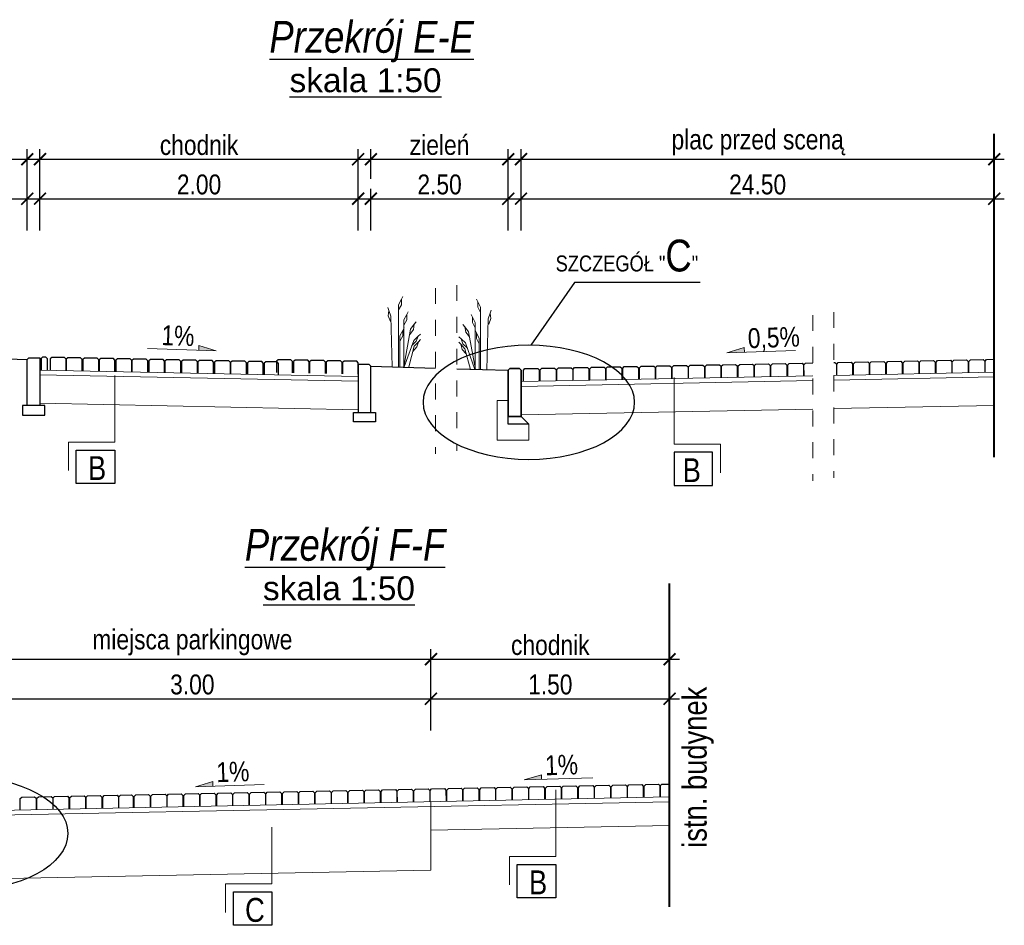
# Model space of a CAD drawing. Header units: metres. Extents: x 45702 to 45878, y -49323 to -49219.
# Tile 2 of 35: x 45705.44 to 45711.63, y -49319.75 to -49314.06. Entities that reach past the tile are written whole.
import ezdxf

# ---------------------------------------------------------------- set-up
doc = ezdxf.new("R2010")
doc.units = ezdxf.units.M
doc.linetypes.add('ACAD_ISO03W100', pattern=[30, 12, -18])
for name, color, linetype in [('00', 7, 'Continuous'), ('OPISY', 7, 'Continuous'), ('wymiarowanie', 7, 'Continuous')]:
    doc.layers.add(name, color=color, linetype=linetype)
for name, color, linetype, lineweight in [('00_ramka', 7, 'Continuous', 25), ('00_zielen', 82, 'Continuous', 15), ('_krawężnik', 7, 'Continuous', 25), ('_L_Tabelka', 7, 'Continuous', 13), ('_P_kostka', 7, 'Continuous', 13), ('_wymiary', 7, 'Continuous', 13), ('DP_OpisSpadki', 7, 'Continuous', 18)]:
    doc.layers.add(name, color=color, linetype=linetype, lineweight=lineweight)
doc.styles.add('arial_ce', font='arial.ttf')
doc.styles.add('znakn', font='ARIALN.TTF')
doc.dimstyles.new('S50_T2.50_[m]', dxfattribs={"dimtxt": 0.125, "dimasz": 0.075, "dimexe": 0.063, "dimexo": 0.125, "dimgap": 0.025, "dimtad": 1, "dimrnd": 0.01, "dimzin": 0, "dimdsep": 46, "dimtxsty": 'znakn', "dimblk": 'ARCHTICK', "dimcen": -0.075, "dimdle": 0.063, "dimadec": 0, "dimazin": 0, "dimtfac": 1, "dimtix": 1, "dimtmove": 2, "dimatfit": 3, "dimfxl": 0.2, "dimfxlon": 1, "dimtolj": 1, "dimtzin": 0, "dimarcsym": 0})

# ---------------------------------------------------------------- blocks, each defined once
blk = doc.blocks.new('spadek')
blk.add_hatch(color=256).paths.add_polyline_path([(64.6, 3.7), (64.4, -2.1), (86.3, -2.8)])
blk.add_lwpolyline([(0, 0), (86.3, -2.8), (64.6, 3.7), (64.4, -2.1)])
blk = doc.blocks.new('_ArchTick')
at = {"color": 0, "linetype": 'ByBlock', "const_width": 0.15}
blk.add_lwpolyline([(-0.5, -0.5), (0.5, 0.5)], dxfattribs=at)
blk = doc.blocks.new('*D1056')
at = {"layer": '_L_Tabelka', "color": 0, "lineweight": -2, "ltscale": 0.5, "transparency": 16777216}
for p, q in [((45705.5725, -49315.3863), (45705.5725, -49315.1233)), ((45707.5725, -49315.3863), (45707.5725, -49315.1233)), ((45705.5095, -49315.1863), (45707.6355, -49315.1863))]:
    blk.add_line(p, q, dxfattribs=at)
at = {"layer": 'Defpoints', "color": 0, "ltscale": 0.5, "transparency": 16777216}
for p in [(45707.5725, -49315.1863), (45707.5725, -49316.3034), (45705.5725, -49316.3166)]:
    blk.add_point(p, dxfattribs=at)
at = {"layer": '_L_Tabelka', "color": 0, "lineweight": -2, "ltscale": 0.5, "transparency": 16777216, "xscale": 0.075, "yscale": 0.075, "zscale": 0.075, "rotation": 180}
blk.add_blockref('_ArchTick', (45705.5725, -49315.1863), dxfattribs=at)
at = {"layer": '_L_Tabelka', "color": 0, "lineweight": -2, "ltscale": 0.5, "transparency": 16777216, "xscale": 0.075, "yscale": 0.075, "zscale": 0.075}
blk.add_blockref('_ArchTick', (45707.5725, -49315.1863), dxfattribs=at)
at = {"layer": '_L_Tabelka', "color": 0, "ltscale": 0.5, "transparency": 16777216, "insert": (45706.5725, -49315.0975), "char_height": 0.125, "attachment_point": 5, "style": 'znakn'}
blk.add_mtext('\\A1;2.00', dxfattribs=at)
blk = doc.blocks.new('*D1057')
at = {"layer": '_L_Tabelka', "color": 0, "lineweight": -2, "ltscale": 0.5, "transparency": 16777216}
for p, q in [((45705.5725, -49315.1382), (45705.5725, -49314.8752)), ((45707.5725, -49315.1382), (45707.5725, -49314.8752)), ((45705.5095, -49314.9382), (45707.6355, -49314.9382))]:
    blk.add_line(p, q, dxfattribs=at)
at = {"layer": 'Defpoints', "color": 0, "ltscale": 0.5, "transparency": 16777216}
for p in [(45707.5725, -49314.9382), (45705.5725, -49315.4823), (45707.5725, -49316.5115)]:
    blk.add_point(p, dxfattribs=at)
at = {"layer": '_L_Tabelka', "color": 0, "lineweight": -2, "ltscale": 0.5, "transparency": 16777216, "xscale": 0.075, "yscale": 0.075, "zscale": 0.075, "rotation": 180}
blk.add_blockref('_ArchTick', (45705.5725, -49314.9382), dxfattribs=at)
at = {"layer": '_L_Tabelka', "color": 0, "lineweight": -2, "ltscale": 0.5, "transparency": 16777216, "xscale": 0.075, "yscale": 0.075, "zscale": 0.075}
blk.add_blockref('_ArchTick', (45707.5725, -49314.9382), dxfattribs=at)
at = {"layer": '_L_Tabelka', "color": 0, "ltscale": 0.5, "transparency": 16777216, "insert": (45706.5725, -49314.8497), "char_height": 0.125, "attachment_point": 5, "style": 'znakn'}
blk.add_mtext('\\A1;chodnik', dxfattribs=at)
blk = doc.blocks.new('*D1058')
at = {"layer": '_L_Tabelka', "color": 0, "lineweight": -2, "ltscale": 0.5, "transparency": 16777216}
for p, q in [((45708.5963, -49315.3863), (45708.5963, -49315.1233)), ((45711.5712, -49315.3863), (45711.5712, -49315.1233)), ((45708.5333, -49315.1863), (45711.6342, -49315.1863))]:
    blk.add_line(p, q, dxfattribs=at)
at = {"layer": 'Defpoints', "color": 0, "ltscale": 0.5, "transparency": 16777216}
for p in [(45711.5712, -49315.1863), (45711.5712, -49316.2952), (45708.5963, -49316.3166)]:
    blk.add_point(p, dxfattribs=at)
at = {"layer": '_L_Tabelka', "color": 0, "lineweight": -2, "ltscale": 0.5, "transparency": 16777216, "xscale": 0.075, "yscale": 0.075, "zscale": 0.075, "rotation": 180}
blk.add_blockref('_ArchTick', (45708.5963, -49315.1863), dxfattribs=at)
at = {"layer": '_L_Tabelka', "color": 0, "lineweight": -2, "ltscale": 0.5, "transparency": 16777216, "xscale": 0.075, "yscale": 0.075, "zscale": 0.075}
blk.add_blockref('_ArchTick', (45711.5712, -49315.1863), dxfattribs=at)
at = {"layer": '_L_Tabelka', "color": 0, "ltscale": 0.5, "transparency": 16777216, "insert": (45710.0838, -49315.0975), "char_height": 0.125, "attachment_point": 5, "style": 'znakn'}
blk.add_mtext('\\A1;24.50', dxfattribs=at)
blk = doc.blocks.new('*D1059')
at = {"layer": '_L_Tabelka', "color": 0, "lineweight": -2, "ltscale": 0.5, "transparency": 16777216}
for p, q in [((45708.5963, -49315.1382), (45708.5963, -49314.8752)), ((45711.5712, -49315.1382), (45711.5712, -49314.8752)), ((45708.5333, -49314.9382), (45711.6342, -49314.9382))]:
    blk.add_line(p, q, dxfattribs=at)
at = {"layer": 'Defpoints', "color": 0, "ltscale": 0.5, "transparency": 16777216}
for p in [(45711.5712, -49314.9382), (45708.5963, -49315.4823), (45711.5712, -49316.4743)]:
    blk.add_point(p, dxfattribs=at)
at = {"layer": '_L_Tabelka', "color": 0, "lineweight": -2, "ltscale": 0.5, "transparency": 16777216, "xscale": 0.075, "yscale": 0.075, "zscale": 0.075, "rotation": 180}
blk.add_blockref('_ArchTick', (45708.5963, -49314.9382), dxfattribs=at)
at = {"layer": '_L_Tabelka', "color": 0, "lineweight": -2, "ltscale": 0.5, "transparency": 16777216, "xscale": 0.075, "yscale": 0.075, "zscale": 0.075}
blk.add_blockref('_ArchTick', (45711.5712, -49314.9382), dxfattribs=at)
at = {"layer": '_L_Tabelka', "color": 0, "ltscale": 0.5, "transparency": 16777216, "insert": (45710.0838, -49314.8326), "char_height": 0.125, "attachment_point": 5, "style": 'znakn'}
blk.add_mtext('\\A1;plac przed sceną', dxfattribs=at)
blk = doc.blocks.new('*D1060')
at = {"layer": '_L_Tabelka', "color": 0, "lineweight": -2, "ltscale": 0.5, "transparency": 16777216}
for p, q in [((45704.6287, -49315.3863), (45704.6287, -49315.1233)), ((45705.4925, -49315.3863), (45705.4925, -49315.1233)), ((45704.5657, -49315.1863), (45705.5555, -49315.1863))]:
    blk.add_line(p, q, dxfattribs=at)
at = {"layer": 'Defpoints', "color": 0, "ltscale": 0.5, "transparency": 16777216}
for p in [(45705.4925, -49315.1863), (45704.6287, -49316.3166), (45705.4925, -49316.411)]:
    blk.add_point(p, dxfattribs=at)
at = {"layer": '_L_Tabelka', "color": 0, "lineweight": -2, "ltscale": 0.5, "transparency": 16777216, "xscale": 0.075, "yscale": 0.075, "zscale": 0.075, "rotation": 180}
blk.add_blockref('_ArchTick', (45704.6287, -49315.1863), dxfattribs=at)
at = {"layer": '_L_Tabelka', "color": 0, "lineweight": -2, "ltscale": 0.5, "transparency": 16777216, "xscale": 0.075, "yscale": 0.075, "zscale": 0.075}
blk.add_blockref('_ArchTick', (45705.4925, -49315.1863), dxfattribs=at)
at = {"layer": '_L_Tabelka', "color": 0, "ltscale": 0.5, "transparency": 16777216, "insert": (45705.0606, -49315.0975), "char_height": 0.125, "attachment_point": 5, "style": 'znakn'}
blk.add_mtext('\\A1;2.00', dxfattribs=at)
blk = doc.blocks.new('*D1061')
at = {"layer": '_L_Tabelka', "color": 0, "lineweight": -2, "ltscale": 0.5, "transparency": 16777216}
for p, q in [((45704.6287, -49315.0613), (45704.6287, -49314.8752)), ((45705.4925, -49315.1382), (45705.4925, -49314.8752)), ((45704.5657, -49314.9382), (45705.5555, -49314.9382))]:
    blk.add_line(p, q, dxfattribs=at)
at = {"layer": 'Defpoints', "color": 0, "ltscale": 0.5, "transparency": 16777216}
for p in [(45705.4925, -49314.9382), (45704.6287, -49315.1863), (45705.4925, -49316.411)]:
    blk.add_point(p, dxfattribs=at)
at = {"layer": '_L_Tabelka', "color": 0, "lineweight": -2, "ltscale": 0.5, "transparency": 16777216, "xscale": 0.075, "yscale": 0.075, "zscale": 0.075, "rotation": 180}
blk.add_blockref('_ArchTick', (45704.6287, -49314.9382), dxfattribs=at)
at = {"layer": '_L_Tabelka', "color": 0, "lineweight": -2, "ltscale": 0.5, "transparency": 16777216, "xscale": 0.075, "yscale": 0.075, "zscale": 0.075}
blk.add_blockref('_ArchTick', (45705.4925, -49314.9382), dxfattribs=at)
at = {"layer": '_L_Tabelka', "color": 0, "ltscale": 0.5, "transparency": 16777216, "insert": (45705.0606, -49314.8493), "char_height": 0.125, "attachment_point": 5, "style": 'znakn'}
blk.add_mtext('\\A1;zieleń', dxfattribs=at)
blk = doc.blocks.new('*D1062')
at = {"layer": '_L_Tabelka', "color": 0, "lineweight": -2, "ltscale": 0.5, "transparency": 16777216}
for p, q in [((45707.6525, -49315.3863), (45707.6525, -49315.1233)), ((45708.5163, -49315.3863), (45708.5163, -49315.1233)), ((45707.5895, -49315.1863), (45708.5793, -49315.1863))]:
    blk.add_line(p, q, dxfattribs=at)
at = {"layer": 'Defpoints', "color": 0, "ltscale": 0.5, "transparency": 16777216}
for p in [(45708.5163, -49315.1863), (45707.6525, -49316.3166), (45708.5163, -49316.411)]:
    blk.add_point(p, dxfattribs=at)
at = {"layer": '_L_Tabelka', "color": 0, "lineweight": -2, "ltscale": 0.5, "transparency": 16777216, "xscale": 0.075, "yscale": 0.075, "zscale": 0.075, "rotation": 180}
blk.add_blockref('_ArchTick', (45707.6525, -49315.1863), dxfattribs=at)
at = {"layer": '_L_Tabelka', "color": 0, "lineweight": -2, "ltscale": 0.5, "transparency": 16777216, "xscale": 0.075, "yscale": 0.075, "zscale": 0.075}
blk.add_blockref('_ArchTick', (45708.5163, -49315.1863), dxfattribs=at)
at = {"layer": '_L_Tabelka', "color": 0, "ltscale": 0.5, "transparency": 16777216, "insert": (45708.0844, -49315.0975), "char_height": 0.125, "attachment_point": 5, "style": 'znakn'}
blk.add_mtext('\\A1;2.50', dxfattribs=at)
blk = doc.blocks.new('*D1063')
at = {"layer": '_L_Tabelka', "color": 0, "lineweight": -2, "ltscale": 0.5, "transparency": 16777216}
for p, q in [((45707.6525, -49315.0613), (45707.6525, -49314.8752)), ((45708.5163, -49315.1382), (45708.5163, -49314.8752)), ((45707.5895, -49314.9382), (45708.5793, -49314.9382))]:
    blk.add_line(p, q, dxfattribs=at)
at = {"layer": 'Defpoints', "color": 0, "ltscale": 0.5, "transparency": 16777216}
for p in [(45708.5163, -49314.9382), (45707.6525, -49315.1863), (45708.5163, -49316.411)]:
    blk.add_point(p, dxfattribs=at)
at = {"layer": '_L_Tabelka', "color": 0, "lineweight": -2, "ltscale": 0.5, "transparency": 16777216, "xscale": 0.075, "yscale": 0.075, "zscale": 0.075, "rotation": 180}
blk.add_blockref('_ArchTick', (45707.6525, -49314.9382), dxfattribs=at)
at = {"layer": '_L_Tabelka', "color": 0, "lineweight": -2, "ltscale": 0.5, "transparency": 16777216, "xscale": 0.075, "yscale": 0.075, "zscale": 0.075}
blk.add_blockref('_ArchTick', (45708.5163, -49314.9382), dxfattribs=at)
at = {"layer": '_L_Tabelka', "color": 0, "ltscale": 0.5, "transparency": 16777216, "insert": (45708.0844, -49314.8493), "char_height": 0.125, "attachment_point": 5, "style": 'znakn'}
blk.add_mtext('\\A1;zieleń', dxfattribs=at)
blk = doc.blocks.new('*D1064')
at = {"layer": '_L_Tabelka', "color": 0, "lineweight": -2, "ltscale": 0.5, "transparency": 16777216}
for p, q in [((45705.0303, -49318.5294), (45705.0303, -49318.2664)), ((45708.0303, -49318.5294), (45708.0303, -49318.2664)), ((45704.9673, -49318.3294), (45708.0933, -49318.3294))]:
    blk.add_line(p, q, dxfattribs=at)
at = {"layer": 'Defpoints', "color": 0, "ltscale": 0.5, "transparency": 16777216}
for p in [(45708.0303, -49318.3294), (45705.0303, -49319.1066), (45708.0303, -49319.105)]:
    blk.add_point(p, dxfattribs=at)
at = {"layer": '_L_Tabelka', "color": 0, "lineweight": -2, "ltscale": 0.5, "transparency": 16777216, "xscale": 0.075, "yscale": 0.075, "zscale": 0.075, "rotation": 180}
blk.add_blockref('_ArchTick', (45705.0303, -49318.3294), dxfattribs=at)
at = {"layer": '_L_Tabelka', "color": 0, "lineweight": -2, "ltscale": 0.5, "transparency": 16777216, "xscale": 0.075, "yscale": 0.075, "zscale": 0.075}
blk.add_blockref('_ArchTick', (45708.0303, -49318.3294), dxfattribs=at)
at = {"layer": '_L_Tabelka', "color": 0, "ltscale": 0.5, "transparency": 16777216, "insert": (45706.5303, -49318.2405), "char_height": 0.125, "attachment_point": 5, "style": 'znakn'}
blk.add_mtext('\\A1;3.00', dxfattribs=at)
blk = doc.blocks.new('*D1065')
at = {"layer": '_L_Tabelka', "color": 0, "lineweight": -2, "ltscale": 0.5, "transparency": 16777216}
for p, q in [((45705.0303, -49318.2812), (45705.0303, -49318.0182)), ((45708.0303, -49318.2812), (45708.0303, -49318.0182)), ((45704.9673, -49318.0812), (45708.0933, -49318.0812))]:
    blk.add_line(p, q, dxfattribs=at)
at = {"layer": 'Defpoints', "color": 0, "ltscale": 0.5, "transparency": 16777216}
for p in [(45708.0303, -49318.0812), (45705.0303, -49318.5146), (45708.0303, -49319.4116)]:
    blk.add_point(p, dxfattribs=at)
at = {"layer": '_L_Tabelka', "color": 0, "lineweight": -2, "ltscale": 0.5, "transparency": 16777216, "xscale": 0.075, "yscale": 0.075, "zscale": 0.075, "rotation": 180}
blk.add_blockref('_ArchTick', (45705.0303, -49318.0812), dxfattribs=at)
at = {"layer": '_L_Tabelka', "color": 0, "lineweight": -2, "ltscale": 0.5, "transparency": 16777216, "xscale": 0.075, "yscale": 0.075, "zscale": 0.075}
blk.add_blockref('_ArchTick', (45708.0303, -49318.0812), dxfattribs=at)
at = {"layer": '_L_Tabelka', "color": 0, "ltscale": 0.5, "transparency": 16777216, "insert": (45706.5303, -49317.9753), "char_height": 0.125, "attachment_point": 5, "style": 'znakn'}
blk.add_mtext('\\A1;miejsca parkingowe', dxfattribs=at)
blk = doc.blocks.new('*D1066')
at = {"layer": '_L_Tabelka', "color": 0, "lineweight": -2, "ltscale": 0.5, "transparency": 16777216}
for p, q in [((45708.0303, -49318.5294), (45708.0303, -49318.2664)), ((45709.5303, -49318.5294), (45709.5303, -49318.2664)), ((45707.9673, -49318.3294), (45709.5933, -49318.3294))]:
    blk.add_line(p, q, dxfattribs=at)
at = {"layer": 'Defpoints', "color": 0, "ltscale": 0.5, "transparency": 16777216}
for p in [(45709.5303, -49318.3294), (45709.5303, -49319.0627), (45708.0303, -49319.4067)]:
    blk.add_point(p, dxfattribs=at)
at = {"layer": '_L_Tabelka', "color": 0, "lineweight": -2, "ltscale": 0.5, "transparency": 16777216, "xscale": 0.075, "yscale": 0.075, "zscale": 0.075, "rotation": 180}
blk.add_blockref('_ArchTick', (45708.0303, -49318.3294), dxfattribs=at)
at = {"layer": '_L_Tabelka', "color": 0, "lineweight": -2, "ltscale": 0.5, "transparency": 16777216, "xscale": 0.075, "yscale": 0.075, "zscale": 0.075}
blk.add_blockref('_ArchTick', (45709.5303, -49318.3294), dxfattribs=at)
at = {"layer": '_L_Tabelka', "color": 0, "ltscale": 0.5, "transparency": 16777216, "insert": (45708.7803, -49318.2405), "char_height": 0.125, "attachment_point": 5, "style": 'znakn'}
blk.add_mtext('\\A1;1.50', dxfattribs=at)
blk = doc.blocks.new('*D1067')
at = {"layer": '_L_Tabelka', "color": 0, "lineweight": -2, "ltscale": 0.5, "transparency": 16777216}
for p, q in [((45708.0303, -49318.2812), (45708.0303, -49318.0182)), ((45709.5303, -49318.2812), (45709.5303, -49318.0182)), ((45707.9673, -49318.0812), (45709.5933, -49318.0812))]:
    blk.add_line(p, q, dxfattribs=at)
at = {"layer": 'Defpoints', "color": 0, "ltscale": 0.5, "transparency": 16777216}
for p in [(45709.5303, -49318.0812), (45708.0303, -49318.6253), (45709.5303, -49319.0627)]:
    blk.add_point(p, dxfattribs=at)
at = {"layer": '_L_Tabelka', "color": 0, "lineweight": -2, "ltscale": 0.5, "transparency": 16777216, "xscale": 0.075, "yscale": 0.075, "zscale": 0.075, "rotation": 180}
blk.add_blockref('_ArchTick', (45708.0303, -49318.0812), dxfattribs=at)
at = {"layer": '_L_Tabelka', "color": 0, "lineweight": -2, "ltscale": 0.5, "transparency": 16777216, "xscale": 0.075, "yscale": 0.075, "zscale": 0.075}
blk.add_blockref('_ArchTick', (45709.5303, -49318.0812), dxfattribs=at)
at = {"layer": '_L_Tabelka', "color": 0, "ltscale": 0.5, "transparency": 16777216, "insert": (45708.7803, -49317.9927), "char_height": 0.125, "attachment_point": 5, "style": 'znakn'}
blk.add_mtext('\\A1;chodnik', dxfattribs=at)

msp = doc.modelspace()

# ---------------------------------------------------------------- linework, layer by layer
at = {"color": 3}
for p, q in [((45705.1681523, -49316.1873089), (45705.4925318, -49316.1967935)), ((45707.6525318, -49316.2392467), (45708.0594486, -49316.2511446)), ((45708.1919366, -49316.2550184), (45708.5163161, -49316.264503))]:
    msp.add_line(p, q, dxfattribs=at)
at = {"color": 251, "linetype": 'ACAD_ISO03W100', "lineweight": 15, "ltscale": 0.005, "flags": 128}
for points in [[(45708.0594486, -49315.7479504), (45708.0594486, -49316.7905679)], [(45708.1919366, -49315.7290345), (45708.1919366, -49316.771652)], [(45710.4295767, -49315.9175332), (45710.4295767, -49316.9601507)], [(45710.5620648, -49315.8986173), (45710.5620648, -49316.9412347)]]:
    msp.add_lwpolyline(points, dxfattribs=at)
at = {"linetype": 'Continuous', "ltscale": 1.2, "flags": 128}
for points in [[(45705.6192096, -49316.2643444), (45705.6192096, -49316.1935553), (45705.6093121, -49316.1831647), (45705.5893081, -49316.1815646), (45705.5792095, -49316.1914633), (45705.5790926, -49316.2623421)], [(45705.7360963, -49316.2666822), (45705.7360963, -49316.1958931), (45705.7261988, -49316.1855025), (45705.6461948, -49316.1839024), (45705.6360962, -49316.193801), (45705.6359793, -49316.2646798)], [(45705.8373921, -49316.2687081), (45705.8373921, -49316.197919), (45705.8274946, -49316.1875284), (45705.7474906, -49316.1859283), (45705.737392, -49316.1958269), (45705.7372751, -49316.2667058)], [(45705.9427863, -49316.270816), (45705.9427863, -49316.2000269), (45705.9328888, -49316.1896363), (45705.8528848, -49316.1880362), (45705.8427862, -49316.1979348), (45705.8426692, -49316.2688136)], [(45706.044082, -49316.2728419), (45706.044082, -49316.2020528), (45706.0341846, -49316.1916622), (45705.9541806, -49316.1900621), (45705.944082, -49316.1999607), (45705.943965, -49316.2708396)], [(45706.1494762, -49316.2749498), (45706.1494762, -49316.2041607), (45706.1395787, -49316.1937701), (45706.0595747, -49316.19217), (45706.0494761, -49316.2020686), (45706.0493592, -49316.2729474)], [(45706.250772, -49316.2769757), (45706.250772, -49316.2061866), (45706.2408745, -49316.195796), (45706.1608705, -49316.1941959), (45706.1507719, -49316.2040945), (45706.150655, -49316.2749734)], [(45706.3561661, -49316.2790836), (45706.3561661, -49316.2082945), (45706.3462687, -49316.1979039), (45706.2662647, -49316.1963038), (45706.2561661, -49316.2062024), (45706.2560491, -49316.2770812)], [(45706.4574619, -49316.2811095), (45706.4574619, -49316.2103204), (45706.4475645, -49316.1999298), (45706.3675605, -49316.1983297), (45706.3574619, -49316.2082283), (45706.3573449, -49316.2791072)], [(45706.5628561, -49316.2832174), (45706.5628561, -49316.2124283), (45706.5529586, -49316.2020377), (45706.4729546, -49316.2004376), (45706.462856, -49316.2103362), (45706.4627391, -49316.281215)], [(45706.6641519, -49316.2852433), (45706.6641519, -49316.2144542), (45706.6542544, -49316.2040636), (45706.5742504, -49316.2024635), (45706.5641518, -49316.2123621), (45706.5640349, -49316.283241)], [(45706.769546, -49316.2873512), (45706.769546, -49316.2165621), (45706.7596486, -49316.2061715), (45706.6796446, -49316.2045714), (45706.669546, -49316.21447), (45706.669429, -49316.2853488)], [(45706.8708418, -49316.2893771), (45706.8708418, -49316.218588), (45706.8609443, -49316.2081974), (45706.7809403, -49316.2065973), (45706.7708418, -49316.2164959), (45706.7707248, -49316.2873748)], [(45706.976236, -49316.291485), (45706.976236, -49316.2206959), (45706.9663385, -49316.2103053), (45706.8863345, -49316.2087052), (45706.8762359, -49316.2186038), (45706.876119, -49316.2894826)], [(45707.0725318, -49316.2935109), (45707.0725318, -49316.2227218), (45707.0626343, -49316.2123312), (45706.9926303, -49316.2107311), (45706.9825317, -49316.2206297), (45706.9824147, -49316.2915086)], [(45707.1600849, -49316.2811095), (45707.1600849, -49316.2103204), (45707.1501875, -49316.1999298), (45707.0701835, -49316.1983297), (45707.0600849, -49316.2082283), (45707.0599679, -49316.2791072)], [(45707.2654791, -49316.2832174), (45707.2654791, -49316.2124283), (45707.2555816, -49316.2020377), (45707.1755776, -49316.2004376), (45707.165479, -49316.2103362), (45707.1653621, -49316.281215)], [(45707.3667749, -49316.2852433), (45707.3667749, -49316.2144542), (45707.3568774, -49316.2040636), (45707.2768734, -49316.2024635), (45707.2667748, -49316.2123621), (45707.2666579, -49316.283241)], [(45707.472169, -49316.2873512), (45707.472169, -49316.2165621), (45707.4622716, -49316.2061715), (45707.3822676, -49316.2045714), (45707.372169, -49316.21447), (45707.372052, -49316.2853488)], [(45707.5734648, -49316.2893771), (45707.5734648, -49316.218588), (45707.5635674, -49316.2081974), (45707.4835634, -49316.2065973), (45707.4734648, -49316.2164959), (45707.4733478, -49316.2873748)], [(45708.716566, -49316.333567), (45708.716566, -49316.2627779), (45708.7264635, -49316.2523873), (45708.8064675, -49316.2507872), (45708.8165661, -49316.2606859), (45708.816683, -49316.3315647)], [(45708.8219601, -49316.3314591), (45708.8219601, -49316.26067), (45708.8318576, -49316.2502794), (45708.9118616, -49316.2486793), (45708.9219602, -49316.258578), (45708.9220772, -49316.3294568)], [(45708.9232559, -49316.3294332), (45708.9232559, -49316.2586441), (45708.9331534, -49316.2482535), (45709.0131574, -49316.2466534), (45709.023256, -49316.2565521), (45709.023373, -49316.3274309)], [(45709.0286501, -49316.3273253), (45709.0286501, -49316.2565362), (45709.0385476, -49316.2461456), (45709.1185516, -49316.2445455), (45709.1286502, -49316.2544442), (45709.1287671, -49316.325323)], [(45709.1299459, -49316.3252994), (45709.1299459, -49316.2545103), (45709.1398434, -49316.2441197), (45709.2198473, -49316.2425196), (45709.2299459, -49316.2524183), (45709.2300629, -49316.3232971)], [(45709.23534, -49316.3231915), (45709.23534, -49316.2524024), (45709.2452375, -49316.2420118), (45709.3252415, -49316.2404117), (45709.3353401, -49316.2503104), (45709.3354571, -49316.3211892)], [(45709.3407342, -49316.3210837), (45709.3407342, -49316.2502945), (45709.3506317, -49316.2399039), (45709.4306357, -49316.2383039), (45709.4407343, -49316.2482025), (45709.4408512, -49316.3190813)], [(45709.44203, -49316.3190577), (45709.44203, -49316.2482686), (45709.4519274, -49316.237878), (45709.5319314, -49316.2362779), (45709.54203, -49316.2461766), (45709.542147, -49316.3170554)], [(45709.5474241, -49316.3169499), (45709.5474241, -49316.2461607), (45709.5573216, -49316.2357701), (45709.6373256, -49316.2341701), (45709.6474242, -49316.2440687), (45709.6475412, -49316.3149475)], [(45709.6487199, -49316.3149239), (45709.6487199, -49316.2441348), (45709.6586174, -49316.2337442), (45709.7386214, -49316.2321441), (45709.74872, -49316.2420428), (45709.7488369, -49316.3129216)], [(45709.7541141, -49316.3128161), (45709.7541141, -49316.2420269), (45709.7640115, -49316.2316363), (45709.8440155, -49316.2300363), (45709.8541141, -49316.2399349), (45709.8542311, -49316.3108137)], [(45709.8554099, -49316.3107901), (45709.8554099, -49316.240001), (45709.8653073, -49316.2296104), (45709.9453113, -49316.2280103), (45709.9554099, -49316.237909), (45709.9555269, -49316.3087878)], [(45709.960804, -49316.3086823), (45709.960804, -49316.2378931), (45709.9707015, -49316.2275025), (45710.0507055, -49316.2259025), (45710.0608041, -49316.2358011), (45710.060921, -49316.3066799)], [(45710.0620998, -49316.3066563), (45710.0620998, -49316.2358672), (45710.0719973, -49316.2254766), (45710.1520013, -49316.2238765), (45710.1620999, -49316.2337752), (45710.1622168, -49316.304654)], [(45710.167494, -49316.3045485), (45710.167494, -49316.2337593), (45710.1773914, -49316.2233687), (45710.2573954, -49316.2217687), (45710.267494, -49316.2316673), (45710.267611, -49316.3025461)], [(45710.2728881, -49316.3024406), (45710.2728881, -49316.2316515), (45710.2827856, -49316.2212609), (45710.3627896, -49316.2196608), (45710.3728882, -49316.2295594), (45710.3730051, -49316.3004382)], [(45710.3741839, -49316.3004147), (45710.3741839, -49316.2296255), (45710.3840814, -49316.2192349), (45710.4295767, -49316.218325)], [(45710.5620648, -49316.2156753), (45710.5694795, -49316.215527), (45710.5795781, -49316.2254256), (45710.5796951, -49316.2963044)], [(45710.5808738, -49316.2962809), (45710.5808738, -49316.2254917), (45710.5907713, -49316.2151011), (45710.6707753, -49316.2135011), (45710.6808739, -49316.2233997), (45710.6809909, -49316.2942785)], [(45710.686268, -49316.294173), (45710.686268, -49316.2233839), (45710.6961655, -49316.2129933), (45710.7761695, -49316.2113932), (45710.7862681, -49316.2212918), (45710.786385, -49316.2921706)], [(45710.7875638, -49316.2921471), (45710.7875638, -49316.2213579), (45710.7974613, -49316.2109673), (45710.8774653, -49316.2093673), (45710.8875639, -49316.2192659), (45710.8876808, -49316.2901447)], [(45710.8929579, -49316.2900392), (45710.8929579, -49316.2192501), (45710.9028554, -49316.2088595), (45710.9828594, -49316.2072594), (45710.992958, -49316.217158), (45710.993075, -49316.2880368)], [(45710.9983521, -49316.2879313), (45710.9983521, -49316.2171422), (45711.0082496, -49316.2067516), (45711.0882536, -49316.2051515), (45711.0983522, -49316.2150501), (45711.0984691, -49316.285929)], [(45711.0996479, -49316.2859054), (45711.0996479, -49316.2151163), (45711.1095454, -49316.2047257), (45711.1895494, -49316.2031256), (45711.199648, -49316.2130242), (45711.1997649, -49316.283903)], [(45711.205042, -49316.2837975), (45711.205042, -49316.2130084), (45711.2149395, -49316.2026178), (45711.2949435, -49316.2010177), (45711.3050421, -49316.2109163), (45711.3051591, -49316.2817952)], [(45711.3063378, -49316.2817716), (45711.3063378, -49316.2109825), (45711.3162353, -49316.2005919), (45711.3962393, -49316.1989918), (45711.4063379, -49316.2088904), (45711.4064549, -49316.2797692)], [(45711.411732, -49316.2796637), (45711.411732, -49316.2088746), (45711.4216295, -49316.198484), (45711.5016335, -49316.1968839), (45711.5117321, -49316.2067825), (45711.511849, -49316.2776614)], [(45711.5130278, -49316.2776378), (45711.5130278, -49316.2068487), (45711.5229253, -49316.1964581), (45711.5711982, -49316.1954926)], [(45708.6111718, -49316.3356749), (45708.6111718, -49316.2648858), (45708.6210693, -49316.2544952), (45708.7010733, -49316.2528951), (45708.7111719, -49316.2627937), (45708.7112889, -49316.3336726)], [(45707.0965961, -49318.9952702), (45707.0965961, -49318.9244811), (45707.1064936, -49318.9140905), (45707.1864976, -49318.9124904), (45707.1965962, -49318.922389), (45707.1967131, -49318.9932678)], [(45707.1978919, -49318.9932443), (45707.1978919, -49318.9224551), (45707.2077894, -49318.9120645), (45707.2877934, -49318.9104645), (45707.297892, -49318.9203631), (45707.2980089, -49318.9912419)], [(45707.303286, -49318.9911364), (45707.303286, -49318.9203473), (45707.3131835, -49318.9099567), (45707.3931875, -49318.9083566), (45707.4032861, -49318.9182552), (45707.4034031, -49318.989134)], [(45707.4045818, -49318.9891105), (45707.4045818, -49318.9183213), (45707.4144793, -49318.9079307), (45707.4944833, -49318.9063307), (45707.5045819, -49318.9162293), (45707.5046989, -49318.9871081)], [(45707.509976, -49318.9870026), (45707.509976, -49318.9162135), (45707.5198735, -49318.9058229), (45707.5998775, -49318.9042228), (45707.6099761, -49318.9141214), (45707.610093, -49318.9850002)], [(45707.6112718, -49318.9849767), (45707.6112718, -49318.9141875), (45707.6211693, -49318.9037969), (45707.7011733, -49318.9021969), (45707.7112718, -49318.9120955), (45707.7113888, -49318.9829743)], [(45707.7166659, -49318.9828688), (45707.7166659, -49318.9120797), (45707.7265634, -49318.9016891), (45707.8065674, -49318.900089), (45707.816666, -49318.9099876), (45707.816783, -49318.9808664)], [(45707.8179617, -49318.9808429), (45707.8179617, -49318.9100537), (45707.8278592, -49318.8996631), (45707.9078632, -49318.8980631), (45707.9179618, -49318.9079617), (45707.9180787, -49318.9788405)], [(45707.9233559, -49318.978735), (45707.9233559, -49318.9079459), (45707.9332533, -49318.8975553), (45708.0132573, -49318.8959552), (45708.0233559, -49318.9058538), (45708.0234729, -49318.9767326)], [(45708.0246517, -49318.9767091), (45708.0246517, -49318.9059199), (45708.0345491, -49318.8955293), (45708.1145531, -49318.8939293), (45708.1246517, -49318.9038279), (45708.1247687, -49318.9747067)], [(45708.1300458, -49318.9746012), (45708.1300458, -49318.9038121), (45708.1399433, -49318.8934215), (45708.2199473, -49318.8918214), (45708.2300459, -49318.90172), (45708.2301628, -49318.9725988)], [(45708.2313416, -49318.9725753), (45708.2313416, -49318.9017861), (45708.2412391, -49318.8913955), (45708.3212431, -49318.8897955), (45708.3313417, -49318.8996941), (45708.3314586, -49318.9705729)], [(45708.3367358, -49318.9704674), (45708.3367358, -49318.8996783), (45708.3466332, -49318.8892877), (45708.4266372, -49318.8876876), (45708.4367358, -49318.8975862), (45708.4368528, -49318.968465)], [(45708.4380316, -49318.9684415), (45708.4380316, -49318.8976523), (45708.447929, -49318.8872617), (45708.527933, -49318.8856617), (45708.5380316, -49318.8955603), (45708.5381486, -49318.9664391)], [(45708.5434257, -49318.9663336), (45708.5434257, -49318.8955445), (45708.5533232, -49318.8851539), (45708.6333272, -49318.8835538), (45708.6434258, -49318.8934524), (45708.6435427, -49318.9643312)], [(45708.6447215, -49318.9643077), (45708.6447215, -49318.8935185), (45708.654619, -49318.8831279), (45708.734623, -49318.8815279), (45708.7447216, -49318.8914265), (45708.7448385, -49318.9623053)], [(45708.7501157, -49318.9621998), (45708.7501157, -49318.8914107), (45708.7600131, -49318.8810201), (45708.8400171, -49318.87942), (45708.8501157, -49318.8893186), (45708.8502327, -49318.9601974)], [(45708.8514114, -49318.9601739), (45708.8514114, -49318.8893847), (45708.8613089, -49318.8789941), (45708.9413129, -49318.8773941), (45708.9514115, -49318.8872927), (45708.9515285, -49318.9581715)], [(45708.9568056, -49318.958066), (45708.9568056, -49318.8872769), (45708.9667031, -49318.8768863), (45709.0467071, -49318.8752862), (45709.0568057, -49318.8851848), (45709.0569226, -49318.9560636)], [(45709.0581014, -49318.9560401), (45709.0581014, -49318.8852509), (45709.0679989, -49318.8748603), (45709.1480029, -49318.8732603), (45709.1581015, -49318.8831589), (45709.1582184, -49318.9540377)], [(45709.1634955, -49318.9539322), (45709.1634955, -49318.8831431), (45709.173393, -49318.8727525), (45709.253397, -49318.8711524), (45709.2634956, -49318.881051), (45709.2636126, -49318.9519298)], [(45709.2647913, -49318.9519063), (45709.2647913, -49318.8811171), (45709.2746888, -49318.8707265), (45709.3546928, -49318.8691265), (45709.3647914, -49318.8790251), (45709.3649083, -49318.9499039)], [(45709.3701855, -49318.9497984), (45709.3701855, -49318.8790093), (45709.380083, -49318.8686187), (45709.460087, -49318.8670186), (45709.4701855, -49318.8769172), (45709.4703025, -49318.947796)], [(45709.4714813, -49318.9477725), (45709.4714813, -49318.8769834), (45709.4813787, -49318.8665927), (45709.5302644, -49318.865615)], [(45705.4480766, -49319.0283406), (45705.4480766, -49318.9575514), (45705.457974, -49318.9471608), (45705.537978, -49318.9455608), (45705.5480766, -49318.9554594), (45705.5481936, -49319.0263382)], [(45705.5534707, -49319.0262327), (45705.5534707, -49318.9554436), (45705.5633682, -49318.945053), (45705.6433722, -49318.9434529), (45705.6534708, -49318.9533515), (45705.6535877, -49319.0242303)], [(45705.6547665, -49319.0242068), (45705.6547665, -49318.9534176), (45705.664664, -49318.943027), (45705.744668, -49318.941427), (45705.7547666, -49318.9513256), (45705.7548835, -49319.0222044)], [(45705.7601607, -49319.0220989), (45705.7601607, -49318.9513098), (45705.7700581, -49318.9409192), (45705.8500621, -49318.9393191), (45705.8601607, -49318.9492177), (45705.8602777, -49319.0200965)], [(45705.8614564, -49319.020073), (45705.8614564, -49318.9492838), (45705.8713539, -49318.9388932), (45705.9513579, -49318.9372932), (45705.9614565, -49318.9471918), (45705.9615735, -49319.0180706)], [(45705.9668506, -49319.0179651), (45705.9668506, -49318.947176), (45705.9767481, -49318.9367854), (45706.0567521, -49318.9351853), (45706.0668507, -49318.9450839), (45706.0669676, -49319.0159627)], [(45706.0681464, -49319.0159392), (45706.0681464, -49318.94515), (45706.0780439, -49318.9347594), (45706.1480479, -49318.9331594), (45706.1581465, -49318.943058), (45706.1582634, -49319.0139368)], [(45706.1644422, -49319.0139133), (45706.1644422, -49318.9431241), (45706.1743396, -49318.9327335), (45706.2543436, -49318.9311335), (45706.2644422, -49318.9410321), (45706.2645592, -49319.0119109)], [(45706.2698363, -49319.0118054), (45706.2698363, -49318.9410162), (45706.2797338, -49318.9306256), (45706.3597378, -49318.9290256), (45706.3698364, -49318.9389242), (45706.3699533, -49319.009803)], [(45706.3711321, -49319.0097795), (45706.3711321, -49318.9389903), (45706.3810296, -49318.9285997), (45706.4610336, -49318.9269997), (45706.4711322, -49318.9368983), (45706.4712491, -49319.0077771)], [(45706.4765263, -49319.0076716), (45706.4765263, -49318.9368825), (45706.4864237, -49318.9264918), (45706.5664277, -49318.9248918), (45706.5765263, -49318.9347904), (45706.5766433, -49319.0056692)], [(45706.5778221, -49319.0056457), (45706.5778221, -49318.9348565), (45706.5877195, -49318.9244659), (45706.6677235, -49318.9228659), (45706.6778221, -49318.9327645), (45706.6779391, -49319.0036433)], [(45706.6832162, -49319.0035378), (45706.6832162, -49318.9327487), (45706.6931137, -49318.9223581), (45706.7731177, -49318.920758), (45706.7832163, -49318.9306566), (45706.7833332, -49319.0015354)], [(45706.784512, -49319.0015119), (45706.784512, -49318.9307227), (45706.7944095, -49318.9203321), (45706.8744135, -49318.9187321), (45706.8845121, -49318.9286307), (45706.884629, -49318.9995095)], [(45706.8899062, -49318.999404), (45706.8899062, -49318.9286149), (45706.8998036, -49318.9182243), (45706.9798076, -49318.9166242), (45706.9899062, -49318.9265228), (45706.9900232, -49318.9974016)], [(45706.9912019, -49318.9973781), (45706.9912019, -49318.9265889), (45707.0010994, -49318.9161983), (45707.0811034, -49318.9145983), (45707.091202, -49318.9244969), (45707.091319, -49318.9953757)]]:
    msp.add_lwpolyline(points, dxfattribs=at)
at = {"layer": '00', "flags": 128}
for points in [[(45705.5725318, -49316.4867935), (45705.4925318, -49316.4867935), (45705.4925318, -49316.1967935), (45705.5025318, -49316.1867935), (45705.5725318, -49316.1867935), (45705.5725318, -49316.1967935)], [(45707.5725318, -49316.5292467), (45707.6525318, -49316.5292467), (45707.6525318, -49316.2392467), (45707.6425318, -49316.2292467), (45707.5725318, -49316.2292467), (45707.5725318, -49316.2392467)], [(45708.5963161, -49316.554503), (45708.5163161, -49316.554503), (45708.5163161, -49316.264503), (45708.5263161, -49316.254503), (45708.5863161, -49316.254503), (45708.5963161, -49316.264503)], [(45705.6025318, -49316.4867935), (45705.5225318, -49316.4867935), (45705.4625318, -49316.4867935), (45705.4625318, -49316.5467935), (45705.6025318, -49316.5467935)], [(45707.5425318, -49316.5292467), (45707.6225318, -49316.5292467), (45707.6825318, -49316.5292467), (45707.6825318, -49316.5892467), (45707.5425318, -49316.5892467)]]:
    msp.add_lwpolyline(points, close=True, dxfattribs=at)
at = {"layer": '00', "ltscale": 0.5, "extrusion": (0, 0, -1)}
msp.add_ellipse((45708.6453177, -49316.4662353), major_axis=(0.6647751, 0), ratio=0.539617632, dxfattribs=at)
at = {"layer": '00', "ltscale": 0.5}
msp.add_ellipse((45705.0828029, -49319.176241), major_axis=(-0.6647751, 0), ratio=0.539617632, dxfattribs=at)
at = {"layer": '00_ramka', "ltscale": 0.5, "flags": 128}
msp.add_lwpolyline([(45709.7217717, -49315.7139593), (45708.932309, -49315.7139593), (45708.658183, -49316.1075781)], dxfattribs=at)
at = {"layer": '00_zielen', "flags": 128}
for points in [[(45707.8270363, -49316.2430224), (45707.8270363, -49315.8525202), (45707.844339, -49315.8185841), (45707.8531239, -49315.8013542), (45707.844339, -49315.8185841), (45707.844339, -49315.8525202), (45707.8270363, -49315.8857645)], [(45708.3415256, -49316.2591788), (45708.3415256, -49315.8686765), (45708.3242229, -49315.8347405), (45708.315438, -49315.8175106), (45708.3242229, -49315.8347405), (45708.3242229, -49315.8686765), (45708.3415256, -49315.9019209)], [(45707.7863786, -49316.2431602), (45707.7788122, -49315.9248223), (45707.7656905, -49315.8890611), (45707.7590284, -49315.8709046), (45707.7656905, -49315.8890611), (45707.7616336, -49315.9227538), (45707.7748379, -49315.9578282)], [(45707.8605804, -49316.2429088), (45707.8605804, -49315.9484835), (45707.8778831, -49315.9145475), (45707.886668, -49315.8973176), (45707.8778831, -49315.9145475), (45707.8778831, -49315.9484835), (45707.8605804, -49315.9817278)], [(45708.3079815, -49316.2590651), (45708.3079815, -49315.9646399), (45708.2906788, -49315.9307039), (45708.2818939, -49315.913474), (45708.2906788, -49315.9307039), (45708.2906788, -49315.9646399), (45708.3079815, -49315.9978842)], [(45708.3821833, -49316.2593166), (45708.3897497, -49315.9409786), (45708.4028714, -49315.9052175), (45708.4095335, -49315.887061), (45708.4028714, -49315.9052175), (45708.4069284, -49315.9389101), (45708.393724, -49315.9739845)], [(45707.8352949, -49316.2429945), (45707.8352949, -49316.0482565), (45707.8525976, -49316.0143204), (45707.8613825, -49315.9970905), (45707.8525976, -49316.0143204), (45707.8525976, -49316.0482565), (45707.8352949, -49316.0815008)], [(45707.8594142, -49316.2429127), (45707.902402, -49316.0062854), (45707.9254919, -49315.9759887), (45707.937215, -49315.9606065), (45707.9254919, -49315.9759887), (45707.9194261, -49316.0093782), (45707.8964598, -49316.0389944)], [(45708.3091477, -49316.2590691), (45708.2661599, -49316.0224418), (45708.24307, -49315.992145), (45708.2313469, -49315.9767629), (45708.24307, -49315.992145), (45708.2491358, -49316.0255346), (45708.2721021, -49316.0551508)], [(45707.8616183, -49316.2429052), (45707.9216803, -49316.0769037), (45707.9494969, -49316.0508791), (45707.9636198, -49316.037666), (45707.9494969, -49316.0508791), (45707.9379508, -49316.0827906), (45707.9103696, -49316.1081647)], [(45708.3069436, -49316.2590616), (45708.2468816, -49316.0930601), (45708.219065, -49316.0670355), (45708.2049421, -49316.0538224), (45708.219065, -49316.0670355), (45708.2306111, -49316.098947), (45708.2581923, -49316.1243211)], [(45708.333267, -49316.2591508), (45708.333267, -49316.0644128), (45708.3159643, -49316.0304768), (45708.3071794, -49316.0132469), (45708.3159643, -49316.0304768), (45708.3159643, -49316.0644128), (45708.333267, -49316.0976572)], [(45707.890578, -49316.2428071), (45707.9252994, -49316.1138282), (45707.9508289, -49316.0855566), (45707.9637906, -49316.0712026), (45707.9508289, -49316.0855566), (45707.9420073, -49316.118326), (45707.9166576, -49316.1459297)], [(45708.277984, -49316.2589635), (45708.2432626, -49316.1299846), (45708.2177331, -49316.101713), (45708.2047713, -49316.087359), (45708.2177331, -49316.101713), (45708.2265546, -49316.1344824), (45708.2519043, -49316.162086)]]:
    msp.add_lwpolyline(points, dxfattribs=at)
at = {"layer": '_krawężnik', "color": 0, "linetype": 'Continuous', "ltscale": 1.2, "flags": 128}
for points in [[(45708.5963161, -49316.554503), (45708.5963161, -49316.264503), (45708.5863161, -49316.254503), (45708.5263161, -49316.254503), (45708.5163161, -49316.264503), (45708.5163161, -49316.554503), (45708.5963161, -49316.554503), (45708.6463161, -49316.604503)], [(45708.6463161, -49316.604503), (45708.5163161, -49316.604503), (45708.5163161, -49316.554503)]]:
    msp.add_lwpolyline(points, dxfattribs=at)
at = {"layer": '_L_Tabelka', "ltscale": 0.5}
for p, q in [((45705.5725318, -49316.2634109), (45707.5725318, -49316.3034109)), ((45705.5725318, -49316.2934109), (45707.5725318, -49316.3334109)), ((45710.4295767, -49316.2993068), (45708.5963161, -49316.335972)), ((45711.5711982, -49316.2764744), (45710.5620648, -49316.296657)), ((45711.5711982, -49316.3064744), (45710.5620648, -49316.326657)), ((45710.4295767, -49316.3293068), (45708.5963161, -49316.365972)), ((45705.5725318, -49316.4724291), (45707.5725318, -49316.5124291)), ((45711.5711982, -49316.4854926), (45710.5620648, -49316.5056753)), ((45710.4295767, -49316.508325), (45708.5963161, -49316.5449903)), ((45709.5302644, -49318.9465968), (45705.0302644, -49319.0365968)), ((45709.5302644, -49318.9765968), (45705.0302644, -49319.0665968))]:
    msp.add_line(p, q, dxfattribs=at)
at = {"layer": '_L_Tabelka', "ltscale": 0.5, "flags": 128}
msp.add_lwpolyline([(45708.6463161, -49316.604503), (45708.6463161, -49316.704503), (45708.4463161, -49316.704503), (45708.4463161, -49316.454503)], dxfattribs=at)
at = {"layer": '_P_kostka', "lineweight": 40, "ltscale": 0.5}
for p, q in [((45711.5711982, -49316.8105132), (45711.5711982, -49314.7777691)), ((45709.5302644, -49319.6382561), (45709.5302644, -49317.605512))]:
    msp.add_line(p, q, dxfattribs=at)
at = {"layer": '_P_kostka', "ltscale": 0.5}
msp.add_line((45708.0302644, -49319.1565027), (45709.5302644, -49319.1265027), dxfattribs=at)
at = {"layer": '_P_kostka', "ltscale": 0.5, "flags": 128}
msp.add_lwpolyline([(45708.0302644, -49318.9765968), (45708.0302644, -49319.4066768), (45704.8302644, -49319.4706768)], dxfattribs=at)
at = {"layer": '_wymiary', "ltscale": 0.5}
msp.add_line((45708.4463161, -49316.454503), (45708.5163161, -49316.454503), dxfattribs=at)
at = {"layer": '_wymiary', "ltscale": 0.5, "flags": 128}
for points in [[(45705.7508286, -49316.8956503), (45705.7508286, -49316.7162466), (45706.042503, -49316.7162466), (45706.042503, -49316.2969955)], [(45709.8502867, -49316.9087138), (45709.8502867, -49316.7293101), (45709.5586122, -49316.7293101), (45709.5586122, -49316.310059)], [(45708.5229793, -49319.499808), (45708.5229793, -49319.3204043), (45708.8146538, -49319.3204043), (45708.8146538, -49318.9011532)], [(45706.7381926, -49319.672792), (45706.7381926, -49319.4933883), (45707.0298671, -49319.4933883), (45707.0298671, -49319.1374806)]]:
    msp.add_lwpolyline(points, dxfattribs=at)
at = {"layer": 'OPISY'}
for points in [[(45705.8008286, -49316.7662466), (45706.0424785, -49316.7662466), (45706.0424785, -49316.9765119), (45705.8008286, -49316.9765119)], [(45709.8002867, -49316.7793101), (45709.5586368, -49316.7793101), (45709.5586368, -49316.9895754), (45709.8002867, -49316.9895754)], [(45708.5729793, -49319.3704043), (45708.8146292, -49319.3704043), (45708.8146292, -49319.5806696), (45708.5729793, -49319.5806696)], [(45706.7881926, -49319.5433883), (45707.0298425, -49319.5433883), (45707.0298425, -49319.7536537), (45706.7881926, -49319.7536537)]]:
    msp.add_lwpolyline(points, close=True, dxfattribs=at)

# ---------------------------------------------------------------- block references
at = {"layer": 'DP_OpisSpadki', "yscale": 0.004999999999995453, "zscale": 0.004999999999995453}
for p, xscale in [((45706.2487917, -49316.127929), 0.004999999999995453), ((45710.3225466, -49316.1409925), -0.004999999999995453), ((45706.9820242, -49318.8690129), -0.004999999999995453), ((45709.0478647, -49318.8257313), -0.004999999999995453)]:
    msp.add_blockref('spadek', p, dxfattribs=dict(at, xscale=xscale))

# ---------------------------------------------------------------- texts
at = {"layer": '_P_kostka', "ltscale": 0.5, "insert": (45709.6130221, -49319.2662894), "char_height": 0.15, "attachment_point": 1, "rotation": 90, "style": 'znakn'}
msp.add_mtext_dynamic_manual_height_columns('istn. budynek', width=1.518257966, gutter_width=12.5, heights=[0], dxfattribs=at)
at = {"layer": 'DP_OpisSpadki', "style": 'znakn'}
for s, rotation, p in [('1%%%', 358.10018841, (45706.3344419, -49316.1062544)), ('0,5%%%', 1.89981159, (45710.024019, -49316.126379)), ('1%%%', 1.89981159, (45706.6834966, -49318.8543994)), ('1%%%', 1.89981159, (45708.7493371, -49318.8111178))]:
    msp.add_text(s, height=0.125, rotation=rotation, dxfattribs=at).set_placement(p)
at = {"layer": 'OPISY', "color": 0, "char_height": 0.2, "width": 11.1375, "attachment_point": 5, "style": 'znakn'}
for s, insert in [('\\A1;{\\fArial Narrow|b0|i1|c238|p34;\\LPrzekrój E-E}', (45707.657363, -49314.1990359)), ('\\A1;{\\fArial Narrow|b0|i1|c238|p34;\\LPrzekrój F-F}', (45707.4902355, -49317.3921824))]:
    msp.add_mtext(s, dxfattribs=dict(at, insert=insert))
at = {"layer": 'OPISY', "char_height": 0.15, "style": 'znakn'}
for s, insert, attachment_point in [('B', (45705.8742692, -49316.8047189), 1), ('B', (45709.7268461, -49316.8177824), 3), ('B', (45708.6464199, -49319.4088766), 1), ('C', (45706.8616332, -49319.5818606), 1)]:
    msp.add_mtext_dynamic_manual_height_columns(s, width=0.167407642, gutter_width=12.5, heights=[0], dxfattribs=dict(at, insert=insert, attachment_point=attachment_point))
at = {"layer": 'wymiarowanie', "color": 0, "width": 5.467403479, "attachment_point": 3}
for s, insert, char_height, style in [('{\\Lskala 1:50}', (45708.0966792, -49314.3667602), 0.15, 'arial_ce'), ('SZCZEGÓŁ "{\\H2x;C}"', (45709.7098251, -49315.4435882), 0.1, 'znakn'), ('{\\Lskala 1:50}', (45707.9295517, -49317.5599068), 0.15, 'arial_ce')]:
    msp.add_mtext(s, dxfattribs=dict(at, insert=insert, char_height=char_height, style=style))

# ---------------------------------------------------------------- dimensions: what is measured, and where the dimension line sits
at = {"layer": '_L_Tabelka', "ltscale": 0.5}
for base, p1, p2, text, picture, middle in [((45711.5711982, -49314.9382081), (45708.5963161, -49315.4823355), (45711.5711982, -49316.4742672), 'plac przed sceną', '*D1059', (45710.0837571, -49314.8325891)), ((45705.4925318, -49314.9382081), (45704.6287474, -49315.1863472), (45705.4925318, -49316.4110337), 'zieleń', '*D1061', (45705.0606396, -49314.8493438)), ((45708.5163161, -49314.9382081), (45707.6525318, -49315.1863472), (45708.5163161, -49316.4110337), 'zieleń', '*D1063', (45708.0844239, -49314.8493438)), ((45707.5725318, -49314.9382081), (45705.5725318, -49315.4823355), (45707.5725318, -49316.5114722), 'chodnik', '*D1057', (45706.5725318, -49314.8496849)), ((45705.4925318, -49315.1863472), (45704.6287474, -49316.3165774), (45705.4925318, -49316.4110337), '2.00', '*D1060', (45705.0606396, -49315.0975256)), ((45708.5163161, -49315.1863472), (45707.6525318, -49316.3165774), (45708.5163161, -49316.4110337), '2.50', '*D1062', (45708.0844239, -49315.0975256)), ((45711.5711982, -49315.1863472), (45708.5963161, -49316.3165774), (45711.5711982, -49316.2952489), '24.50', '*D1058', (45710.0837571, -49315.0975256)), ((45708.0302644, -49318.0812128), (45705.0302644, -49318.5146368), (45708.0302644, -49319.4116413), 'miejsca parkingowe', '*D1065', (45706.5302644, -49317.975338)), ((45709.5302644, -49318.0812128), (45708.0302644, -49318.6253402), (45709.5302644, -49319.0627043), 'chodnik', '*D1067', (45708.7802644, -49317.9926896))]:
    dim = msp.add_linear_dim(base=base, p1=p1, p2=p2, text=text, dimstyle='S50_T2.50_[m]', dxfattribs=at)
    dim.commit()
    dim.dimension.update_dxf_attribs({"geometry": picture, "text_midpoint": middle})
for base, p1, p2, picture, middle in [((45707.5725318, -49315.1863472), (45705.5725318, -49316.3165774), (45707.5725318, -49316.3034109), '*D1056', (45706.5725318, -49315.0975256)), ((45708.0302644, -49318.3293519), (45705.0302644, -49319.1065993), (45708.0302644, -49319.1049737), '*D1064', (45706.5302644, -49318.2405303)), ((45709.5302644, -49318.3293519), (45708.0302644, -49319.4066768), (45709.5302644, -49319.0627043), '*D1066', (45708.7802644, -49318.2405303))]:
    dim = msp.add_linear_dim(base=base, p1=p1, p2=p2, dimstyle='S50_T2.50_[m]', dxfattribs=at)
    dim.commit()
    dim.dimension.update_dxf_attribs({"geometry": picture, "text_midpoint": middle})

doc.saveas('drawing.dxf')
